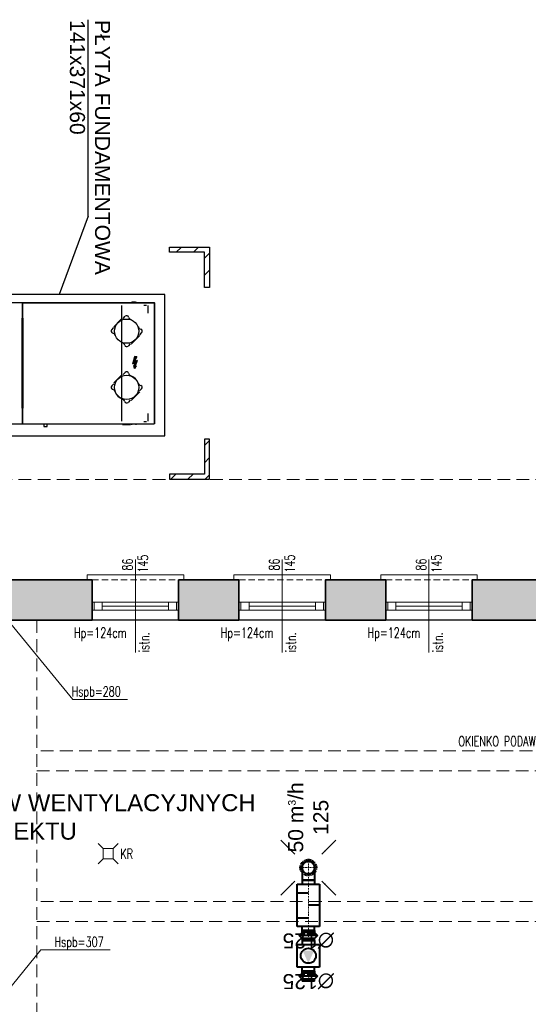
# Model space of a CAD drawing. Header units: millimetres. Extents: x 14400 to 93787, y -21104 to 39413.
# Tile 200 of 256: x 24155 to 24661, y 17543 to 18523. Entities that reach past the tile are written whole.
import ezdxf
from ezdxf.lldxf.tags import DXFTag

# ---------------------------------------------------------------- set-up
doc = ezdxf.new("R2010")
doc.units = ezdxf.units.MM
for name, pattern in [('DASHDOT', [25.4, 12.7, -6.35, 0, -6.35]), ('DASHED', [0.75, 0.5, -0.25]), ('HIDDEN', [9.525, 6.35, -3.175])]:
    doc.linetypes.add(name, pattern=pattern)
for name, color, linetype, lineweight in [('!MODUS_ARMATURA', 6, 'Continuous', 9), ('!MODUS_HATCH_ŚCIANA', 254, 'Continuous', 9), ('__MODUS_ŚCIANY', 2, 'Continuous', 35), ('Cienka', 3, 'Continuous', 9), ('FL_WENTYLACJA', 7, 'Continuous', 50), ('FLUID-SW', 3, 'Continuous', 40), ('FLUID-SW-SYM', 7, 'Continuous', 0), ('FLUID-WYSW', 3, 'Continuous', 40), ('Okna', 3, 'Continuous', 13), ('Opis', 8, 'Continuous', 13), ('Widok', 1, 'Continuous', 15)]:
    doc.layers.add(name, color=color, linetype=linetype, lineweight=lineweight)
for name, color, linetype in [('04818', 7, 'Continuous'), ('04820_01', 7, 'Continuous'), ('05008_02', 7, 'Continuous'), ('05289_01', 7, 'Continuous'), ('05290_01', 7, 'Continuous'), ('05290_02', 7, 'Continuous'), ('05293', 7, 'Continuous'), ('__10.2.9.10_UTP_', 7, 'Continuous'), ('Default', 7, 'Continuous'), ('DV1_Default', 7, 'Continuous'), ('DV1_Predefinito', 7, 'Continuous'), ('FL_KOTLOWNIA', 7, 'Continuous'), ('FLUID-SW-150-ARRGR', 7, 'Continuous'), ('FLUID-WYSW-150-DIM', 7, 'Continuous'), ('FLUID-WYSW-SYM', 7, 'Continuous'), ('GSD60120VAB_GSD6', 7, 'Continuous')]:
    doc.layers.add(name, color=color, linetype=linetype)
doc.styles.add('ARCHETYP', font='romans.shx', dxfattribs={"height": 15})
doc.styles.add('FDBES', font='arial.ttf')
doc.styles.get("Standard").update_dxf_attribs({"font": 'arial.ttf'})
tags = doc.linetypes.add('HIDDEN2', pattern=[4.7625, 3.175, -1.5875]).pattern_tags.tags
tags[6:7] = [DXFTag(74, 4), DXFTag(75, 0), DXFTag(340, '0'), DXFTag(46, 0.0), DXFTag(50, 0.0), DXFTag(44, 0.0), DXFTag(45, 0.0)]
tags[4:5] = [DXFTag(74, 4), DXFTag(75, 0), DXFTag(340, '0'), DXFTag(46, 0.0), DXFTag(50, 0.0), DXFTag(44, 0.0), DXFTag(45, 0.0)]
doc.dimstyles.new('FDBES', dxfattribs={"dimscale": 50, "dimtxt": 4, "dimasz": 2.5, "dimexe": 0.8, "dimexo": 2, "dimgap": 1, "dimtad": 1, "dimdsep": 46, "dimtxsty": 'FDBES', "dimcen": 2.5, "dimclrd": 4, "dimclre": 5, "dimadec": 0, "dimazin": 0, "dimtfac": 1, "dimtmove": 0, "dimatfit": 3, "dimfxl": 1, "dimarcsym": 0})
pattern_1 = [(45, (23701.664, 17410.873), (-8.48528, 8.48528), [])]

# ---------------------------------------------------------------- blocks, each defined once
blk = doc.blocks.new('A$C50044AAD')
for points in [[(-5, 0), (-10, 5)], [(5, 0), (10, 5)], [(-5, -10), (-10, -15)], [(5, -10), (10, -15)]]:
    blk.add_lwpolyline(points)
blk.add_lwpolyline([(-5, 0), (5, 0), (5, -10), (-5, -10)], close=True)
blk = doc.blocks.new('*U581')
at = {"color": 0, "linetype": 'ByBlock', "lineweight": -2}
for p, q in [((-210, 112.5), (210, 112.5)), ((-210, -112.5), (-210, 112.5)), ((210, 112.5), (210, -112.5)), ((-250, 62.5), (-210, 62.5)), ((250, 62.5), (210, 62.5)), ((-250, -62.5), (-210, -62.5)), ((250, -62.5), (210, -62.5)), ((210, -112.5), (-210, -112.5))]:
    blk.add_line(p, q, dxfattribs=at)
at = {"linetype": 'Continuous'}
for p, q in [((0, 112.5), (0, 0)), ((-125, -112.5), (-125, 0)), ((125, -112.5), (125, 0))]:
    blk.add_line(p, q, dxfattribs=at)
at = {"linetype": 'Continuous', "lineweight": -2}
for p, q in [((-250, -62.5), (-250, 62.5)), ((250, 62.5), (250, -62.5))]:
    blk.add_line(p, q, dxfattribs=at)
at = {"layer": 'FLUID-SW-SYM', "linetype": 'DASHDOT'}
blk.add_line((-250, 0), (250, 0), dxfattribs=at)
blk = doc.blocks.new('*U584')
at = {"color": 0, "linetype": 'ByBlock', "lineweight": -2}
for p, q in [((-31.25, 62.5), (93.75, 62.5)), ((-31.25, -62.5), (93.75, -62.5))]:
    blk.add_line(p, q, dxfattribs=at)
at = {"linetype": 'Continuous', "lineweight": -2}
blk.add_line((93.75, 62.5), (93.75, -62.5), dxfattribs=at)
at = {"color": 0, "linetype": 'ByBlock', "lineweight": -2}
blk.add_ellipse((-31.25, 0), major_axis=(0, 62.5), ratio=1, start_param=0, end_param=3.1415927, dxfattribs=at)
at = {"linetype": 'DASHED'}
blk.add_ellipse((-31.25, 0), major_axis=(0, 62.5), ratio=1, start_param=3.1415927, end_param=6.2831853, dxfattribs=at)
at = {"layer": 'FLUID-SW-SYM', "linetype": 'DASHDOT'}
for p, q in [((-93.75, 0), (93.75, 0)), ((-31.25, -62.5), (-31.25, 62.5))]:
    blk.add_line(p, q, dxfattribs=at)
blk = doc.blocks.new('*U583')
at = {"linetype": 'DASHED'}
blk.add_circle((0, 0), 80, dxfattribs=at)
at = {"color": 0, "linetype": 'ByBlock', "lineweight": -2}
blk.add_circle((0, 0), 62.5, dxfattribs=at)
blk = doc.blocks.new('*U582')
at = {"color": 0, "linetype": 'ByBlock', "lineweight": -2}
blk.add_circle((0, 0), 62.5, dxfattribs=at)
blk = doc.blocks.new('*U580')
at = {"linetype": 'Continuous', "lineweight": -2}
for p, q in [((-50, -62.5), (-50, 62.5)), ((50, 62.5), (50, -62.5))]:
    blk.add_line(p, q, dxfattribs=at)
at = {"color": 0, "linetype": 'ByBlock', "lineweight": -2}
for p, q in [((-50, 62.5), (-30, 62.5)), ((-30, 62.5), (0, 92.5)), ((-30, 62.5), (-30, -62.5)), ((0, 92.5), (30, 62.5)), ((50, 62.5), (30, 62.5)), ((30, 62.5), (30, -62.5)), ((-30, -62.5), (-50, -62.5)), ((0, -92.5), (-30, -62.5)), ((30, -62.5), (0, -92.5)), ((30, -62.5), (50, -62.5))]:
    blk.add_line(p, q, dxfattribs=at)
at = {"linetype": 'Continuous'}
blk.add_line((0, 92.5), (0, -92.5), dxfattribs=at)
at = {"layer": 'FLUID-SW-SYM', "linetype": 'DASHDOT'}
blk.add_line((-50, 0), (50, 0), dxfattribs=at)
blk = doc.blocks.new('*U579')
at = {"color": 0, "linetype": 'ByBlock', "lineweight": -2}
for p, q in [((-112.5, 112.5), (112.5, 112.5)), ((-112.5, -112.5), (-112.5, 112.5)), ((112.5, 112.5), (112.5, -112.5)), ((-152.5, 62.5), (-112.5, 62.5)), ((152.5, 62.5), (112.5, 62.5)), ((-152.5, -62.5), (-112.5, -62.5)), ((152.5, -62.5), (112.5, -62.5)), ((112.5, -112.5), (-112.5, -112.5))]:
    blk.add_line(p, q, dxfattribs=at)
at = {"linetype": 'Continuous', "lineweight": -2}
for p, q in [((-152.5, -62.5), (-152.5, 62.5)), ((152.5, 62.5), (152.5, -62.5))]:
    blk.add_line(p, q, dxfattribs=at)
at = {"linetype": 'Continuous'}
blk.add_circle((0, 0), 75, dxfattribs=at)
blk.add_solid([(-49.6, 56.2), (75, 0), (-49.6, -56.2)], dxfattribs=at)
blk = doc.blocks.new('*U578')
at = {"linetype": 'Continuous', "lineweight": -2}
for p, q in [((-50, -62.5), (-50, 62.5)), ((50, 62.5), (50, -62.5))]:
    blk.add_line(p, q, dxfattribs=at)
at = {"color": 0, "linetype": 'ByBlock', "lineweight": -2}
for p, q in [((-50, 62.5), (-30, 62.5)), ((-30, 62.5), (0, 92.5)), ((-30, 62.5), (-30, -62.5)), ((0, 92.5), (30, 62.5)), ((50, 62.5), (30, 62.5)), ((30, 62.5), (30, -62.5)), ((-30, -62.5), (-50, -62.5)), ((0, -92.5), (-30, -62.5)), ((30, -62.5), (0, -92.5)), ((30, -62.5), (50, -62.5))]:
    blk.add_line(p, q, dxfattribs=at)
at = {"linetype": 'Continuous'}
blk.add_line((0, 92.5), (0, -92.5), dxfattribs=at)
at = {"layer": 'FLUID-WYSW-SYM', "linetype": 'DASHDOT'}
blk.add_line((-50, 0), (50, 0), dxfattribs=at)
blk = doc.blocks.new('Blocco4')
at = {"layer": 'Default', "linetype": 'Continuous'}
blk.add_hatch(color=7, dxfattribs=at).paths.add_polyline_path([(-5.2, -58.3), (22.1, -3.7), (0, 0), (-18, -74.5), (4.4, -59.4), (-1.7, -95), (-7.7, -90.9), (-3.4, -120), (12.9, -95.5), (5.7, -96.7), (24.5, -40)])
at = {"layer": 'Default', "color": 7, "linetype": 'Continuous'}
for p, q in [((0, 0), (-18, -74.5)), ((0, 0), (22.1, -3.7)), ((0, 0), (22.1, -3.7)), ((22.1, -3.7), (0, 0)), ((-18, -74.5), (0, 0)), ((-18, -74.5), (0, 0)), ((4.4, -59.4), (-18, -74.5)), ((4.4, -59.4), (-18, -74.5)), ((-18, -74.5), (4.4, -59.4)), ((-7.7, -90.9), (-1.7, -95)), ((-3.4, -120), (-7.7, -90.9)), ((-3.4, -120), (-7.7, -90.9)), ((-7.7, -90.9), (-1.7, -95)), ((-1.7, -95), (-7.7, -90.9)), ((-7.7, -90.9), (-3.4, -120)), ((22.1, -3.7), (-5.2, -58.3)), ((22.1, -3.7), (-5.2, -58.3)), ((-5.2, -58.3), (22.1, -3.7)), ((-5.2, -58.3), (24.5, -40)), ((-5.2, -58.3), (24.5, -40)), ((24.5, -40), (-5.2, -58.3)), ((12.9, -95.5), (-3.4, -120)), ((12.9, -95.5), (-3.4, -120)), ((-3.4, -120), (12.9, -95.5)), ((-1.7, -95), (4.4, -59.4)), ((-1.7, -95), (4.4, -59.4)), ((4.4, -59.4), (-1.7, -95)), ((5.7, -96.7), (24.5, -40)), ((24.5, -40), (5.7, -96.7)), ((5.7, -96.7), (24.5, -40)), ((5.7, -96.7), (12.9, -95.5)), ((5.7, -96.7), (12.9, -95.5)), ((12.9, -95.5), (5.7, -96.7))]:
    blk.add_line(p, q, dxfattribs=at)

msp = doc.modelspace()

# ---------------------------------------------------------------- hatches: boundary and pattern name
at = {"layer": '!MODUS_HATCH_ŚCIANA', "ltscale": 2}
h = msp.add_hatch(color=8, dxfattribs=at)
h.dxf.hatch_style = 1
h.paths.add_polyline_path([(24227.18233, 17965.36372), (24117.18233, 17965.36372), (24117.18233, 17925.36372), (24227.18233, 17925.36372)])
h = msp.add_hatch(color=8, dxfattribs=at)
h.dxf.hatch_style = 1
h.paths.add_polyline_path([(24373.18233, 17965.36372), (24313.18233, 17965.36372), (24313.18233, 17925.36372), (24373.18233, 17925.36372)])
h = msp.add_hatch(color=8, dxfattribs=at)
h.dxf.hatch_style = 1
h.paths.add_polyline_path([(24519.18233, 17965.36372), (24459.18233, 17965.36372), (24459.18233, 17925.36372), (24519.18233, 17925.36372)])
h = msp.add_hatch(color=8, dxfattribs=at)
h.dxf.hatch_style = 1
h.paths.add_polyline_path([(24769.18233, 17965.36372), (24605.18233, 17965.36372), (24605.18233, 17925.36372), (24733.18233, 17925.36372), (24733.18233, 17835.36372), (24748.18233, 17835.36372), (24748.18233, 17925.36372), (24769.18233, 17925.36372)])
at = {"layer": 'DV1_Predefinito', "linetype": 'Continuous'}
h = msp.add_hatch(dxfattribs=at)
h.set_pattern_fill('LINE', scale=3.779528, angle=45, style=0)
h.set_pattern_definition(pattern_1)
h.paths.add_polyline_path([(24344.01047, 18296.61318), (24304.01047, 18296.61318), (24304.01047, 18291.61318), (24339.01047, 18291.61318), (24339.01047, 18256.61318), (24344.01047, 18256.61318)])
h = msp.add_hatch(dxfattribs=at)
h.set_pattern_fill('LINE', scale=3.779528, angle=45, style=0)
h.set_pattern_definition(pattern_1)
h.paths.add_polyline_path([(24344.01047, 18105.61318), (24339.01047, 18105.61318), (24339.01047, 18070.61318), (24304.01047, 18070.61318), (24304.01047, 18065.61318), (24344.01047, 18065.61318)])

# ---------------------------------------------------------------- linework, layer by layer
at = {"layer": '04818', "color": 7, "linetype": 'Continuous'}
for p, q in [((24048.01047, 18241.61318), (24158.01047, 18241.61318)), ((24158.01047, 18241.30318), (24048.01047, 18241.30318)), ((24158.01047, 18241.61318), (24158.01047, 18241.30318)), ((24158.01047, 18241.30318), (24158.01047, 18225.91338)), ((24157.70047, 18225.91338), (24157.70047, 18225.91318)), ((24157.70047, 18225.91338), (24158.01047, 18225.91338)), ((24157.70047, 18136.31318), (24157.70047, 18225.91318)), ((24158.01047, 18225.91318), (24157.70047, 18225.91318)), ((24158.01047, 18225.91318), (24158.01047, 18136.31318)), ((24157.70047, 18136.31318), (24157.70047, 18136.31298)), ((24158.01047, 18136.31318), (24157.70047, 18136.31318)), ((24157.70047, 18136.31298), (24158.01047, 18136.31298)), ((24158.01047, 18136.31298), (24158.01047, 18120.92318)), ((24048.01047, 18120.92318), (24158.01047, 18120.92318)), ((24158.01047, 18120.61318), (24048.01047, 18120.61318)), ((24158.01047, 18120.92318), (24158.01047, 18120.61318))]:
    msp.add_line(p, q, dxfattribs=at)
at = {"layer": '04820_01', "color": 7, "linetype": 'Continuous'}
for p, q in [((24158.01047, 18241.61318), (24158.01047, 18241.30318)), ((24158.01047, 18241.61318), (24288.86018, 18241.61318)), ((24158.01047, 18241.30318), (24288.70047, 18241.30318)), ((24158.01047, 18225.91338), (24158.01047, 18241.30318)), ((24288.86018, 18241.46318), (24288.70047, 18241.30318)), ((24288.86047, 18241.4629), (24288.70047, 18241.30318)), ((24288.70047, 18241.30318), (24288.70047, 18120.92318)), ((24288.86018, 18241.61318), (24288.86018, 18241.46318)), ((24289.01047, 18241.4629), (24288.86047, 18241.4629)), ((24289.01047, 18241.4629), (24289.01047, 18120.76347)), ((24158.32047, 18225.91338), (24158.01047, 18225.91338)), ((24158.01047, 18225.91318), (24158.32047, 18225.91318)), ((24158.01047, 18136.31318), (24158.01047, 18225.91318)), ((24158.32047, 18225.91318), (24158.32047, 18225.91338)), ((24158.32047, 18225.91318), (24158.32047, 18136.31318)), ((24158.01047, 18136.31318), (24158.32047, 18136.31318)), ((24158.01047, 18120.92318), (24158.01047, 18136.31298)), ((24158.32047, 18136.31298), (24158.01047, 18136.31298)), ((24158.32047, 18136.31298), (24158.32047, 18136.31318)), ((24158.01047, 18120.92318), (24288.70047, 18120.92318)), ((24158.01047, 18120.92318), (24158.01047, 18120.61318)), ((24288.86018, 18120.61318), (24158.01047, 18120.61318)), ((24288.86018, 18120.76318), (24288.70047, 18120.92318)), ((24288.86047, 18120.76347), (24288.70047, 18120.92318)), ((24288.86018, 18120.61318), (24288.86018, 18120.76318)), ((24289.01047, 18120.76347), (24288.86047, 18120.76347))]:
    msp.add_line(p, q, dxfattribs=at)
at = {"layer": '05008_02', "color": 7, "linetype": 'Continuous'}
for p, q in [((24179.01047, 18120.61318), (24179.01047, 18118.06318)), ((24179.01047, 18118.06318), (24182.31047, 18118.06318)), ((24182.31047, 18118.06318), (24182.31047, 18120.61318))]:
    msp.add_line(p, q, dxfattribs=at)
at = {"layer": '05289_01', "color": 7, "linetype": 'HIDDEN2'}
for p, q in [((24256.81047, 18123.52318), (24256.81047, 18238.70318)), ((24278.46047, 18239.01318), (24281.16047, 18239.01318)), ((24283.01047, 18231.01318), (24283.01047, 18238.70318)), ((24283.01047, 18123.52318), (24283.01047, 18131.21318)), ((24278.46047, 18123.21318), (24281.16047, 18123.21318))]:
    msp.add_line(p, q, dxfattribs=at)
at = {"layer": '05290_01', "color": 7, "linetype": 'Continuous'}
for p, q in [((24266.81047, 18120.61318), (24266.81047, 18120.36318)), ((24270.41047, 18120.36318), (24266.81047, 18120.36318)), ((24270.41047, 18120.61318), (24270.41047, 18120.36318))]:
    msp.add_line(p, q, dxfattribs=at)
for centre, start, end in [((24266.81047, 18122.05318), 238.43764299, 270), ((24270.41047, 18122.05318), 270, 301.56235701)]:
    msp.add_arc(centre, 1.69, start, end, dxfattribs=at)
at = {"layer": '05290_02', "color": 7, "linetype": 'Continuous'}
for p, q in [((24257.36047, 18120.37318), (24257.36047, 18120.61318)), ((24257.36047, 18120.37318), (24257.51047, 18120.37318)), ((24257.51047, 18120.37318), (24257.51047, 18120.61318)), ((24257.51075, 18120.37318), (24257.51075, 18120.61318)), ((24257.51075, 18120.37318), (24265.31018, 18120.37318)), ((24257.67047, 18120.06318), (24265.15047, 18120.06318)), ((24265.31018, 18120.37318), (24265.31018, 18120.61318)), ((24265.31047, 18120.37318), (24265.31047, 18120.61318)), ((24265.46047, 18120.37318), (24265.31047, 18120.37318)), ((24265.46047, 18120.37318), (24265.46047, 18120.61318))]:
    msp.add_line(p, q, dxfattribs=at)
for centre, radius, start, end in [((24257.67047, 18120.37318), 0.31, 180, 270), ((24257.67047, 18120.37318), 0.16, 180, 213.88983911), ((24265.15047, 18120.37318), 0.31, 270, 0), ((24265.15047, 18120.37318), 0.16, 337.5, 0)]:
    msp.add_arc(centre, radius, start, end, dxfattribs=at)
for points in [[(24257.51075, 18120.37318), (24257.52406, 18120.3326), (24257.53737, 18120.29204), (24257.56399, 18120.21706), (24257.5773, 18120.18267), (24257.60392, 18120.12529), (24257.61723, 18120.10231), (24257.64385, 18120.07125), (24257.65716, 18120.06318), (24257.67047, 18120.06318)], [(24265.15047, 18120.06318), (24265.16378, 18120.06318), (24265.17709, 18120.07125), (24265.20371, 18120.10231), (24265.21701, 18120.12529), (24265.24363, 18120.18267), (24265.25694, 18120.21706), (24265.28356, 18120.29204), (24265.29687, 18120.3326), (24265.31018, 18120.37318)]]:
    msp.add_open_spline(points, degree=3, knots=[0, 0, 0, 0, 0.25, 0.25, 0.5, 0.5, 0.75, 0.75, 1, 1, 1, 1], dxfattribs=at)
at = {"layer": '05293', "color": 7, "linetype": 'Continuous'}
for p, q in [((24270.41047, 18241.86318), (24266.81047, 18241.86318)), ((24266.81047, 18241.61318), (24266.81047, 18241.86318)), ((24270.41047, 18241.61318), (24270.41047, 18241.86318))]:
    msp.add_line(p, q, dxfattribs=at)
for centre, start, end in [((24266.81047, 18240.17318), 90, 121.56235701), ((24270.41047, 18240.17318), 58.43764299, 90)]:
    msp.add_arc(centre, 1.69, start, end, dxfattribs=at)
at = {"layer": '__10.2.9.10_UTP_', "color": 7, "linetype": 'HIDDEN2'}
for p, q in [((24248.57041, 18217.56796), (24257.05569, 18226.05324)), ((24257.9714, 18225.87293), (24260.09625, 18227.99778)), ((24246.62587, 18214.5274), (24248.75072, 18216.65225)), ((24274.45052, 18208.65841), (24265.96524, 18200.17313)), ((24276.39506, 18211.69897), (24274.27021, 18209.57411)), ((24265.04954, 18200.35344), (24262.92468, 18198.22859))]:
    msp.add_line(p, q, dxfattribs=at)
msp.add_circle((24261.51047, 18213.11318), 12.09152, dxfattribs=at)
for centre, radius, start, end in [((24261.51047, 18226.58357), 2, 16.40041068, 135), ((24267.07448, 18228.22119), 3.8, 196.40041068, 249.78214517), ((24276.61847, 18218.67719), 3.8, 200.21785483, 253.59958932), ((24248.04008, 18213.11318), 2, 135, 253.59958932), ((24246.40246, 18207.54917), 3.8, 20.21785483, 73.59958932), ((24274.98085, 18213.11318), 2, 315, 73.59958932), ((24255.94646, 18198.00518), 3.8, 16.40041068, 69.78214517), ((24261.51047, 18199.6428), 2, 196.40041068, 315)]:
    msp.add_arc(centre, radius, start, end, dxfattribs=at)
at = {"layer": '__MODUS_ŚCIANY', "color": 8}
for points in [[(24227.18233, 17925.36372), (24117.18233, 17925.36372), (24117.18233, 17965.36372), (24227.18233, 17965.36372)], [(24313.18233, 17965.36372), (24373.18233, 17965.36372), (24373.18233, 17925.36372), (24313.18233, 17925.36372)], [(24459.18233, 17965.36372), (24519.18233, 17965.36372), (24519.18233, 17925.36372), (24459.18233, 17925.36372)]]:
    msp.add_lwpolyline(points, close=True, dxfattribs=at)
msp.add_lwpolyline([(24733.18233, 17925.36372), (24605.18233, 17925.36372), (24605.18233, 17965.36372), (24769.18233, 17965.36372)], dxfattribs=at)
at = {"layer": 'Cienka', "color": 8, "linetype": 'HIDDEN', "ltscale": 2}
for points in [[(24172.18233, 17925.36372), (24172.18233, 15720.36372)], [(24722.18233, 17795.36372), (24172.18233, 17795.36372)], [(24172.18233, 17775.36372), (24722.18233, 17775.36372)], [(24722.18233, 17645.36372), (24172.18233, 17645.36372)], [(24172.18233, 17625.36372), (24722.18233, 17625.36372)]]:
    msp.add_lwpolyline(points, dxfattribs=at)
at = {"layer": 'DEFPOINTS', "color": 8}
msp.add_lwpolyline([(23577.18233, 17925.36372), (23577.18233, 17555.36372), (24142.18233, 17555.36372), (24142.18233, 17390.36372), (24733.18233, 17390.36372), (24733.18233, 17925.36372), (23577.18233, 17925.36372)], dxfattribs=at)
at = {"layer": 'DV1_Predefinito', "color": 7, "linetype": 'Continuous'}
for p, q in [((24304.01047, 18296.61318), (24344.01047, 18296.61318)), ((24304.01047, 18291.61318), (24304.01047, 18296.61318)), ((24344.01047, 18296.61318), (24344.01047, 18256.61318)), ((24339.01047, 18291.61318), (24304.01047, 18291.61318)), ((24339.01047, 18256.61318), (24339.01047, 18291.61318)), ((24344.01047, 18256.61318), (24339.01047, 18256.61318)), ((24339.01047, 18105.61318), (24339.01047, 18070.61318)), ((24344.01047, 18105.61318), (24339.01047, 18105.61318)), ((24344.01047, 18065.61318), (24344.01047, 18105.61318)), ((24304.01047, 18070.61318), (24304.01047, 18065.61318)), ((24339.01047, 18070.61318), (24304.01047, 18070.61318)), ((24304.01047, 18065.61318), (24344.01047, 18065.61318))]:
    msp.add_line(p, q, dxfattribs=at)
at = {"layer": 'FL_KOTLOWNIA'}
for q in [(24223.161, 18523.25091), (24194.47644, 18249.75925)]:
    msp.add_line((24223.161, 18327.53172), q, dxfattribs=at)
at = {"layer": 'FL_KOTLOWNIA', "color": 7, "lineweight": 30}
msp.add_lwpolyline([(24299.49114, 18108.75925), (24299.49114, 18249.75925), (23928.49114, 18249.75925), (23928.49114, 18108.75925)], close=True, dxfattribs=at)
at = {"layer": 'GSD60120VAB_GSD6', "color": 7, "linetype": 'HIDDEN2'}
for p, q in [((24248.57041, 18161.56796), (24257.05569, 18170.05324)), ((24257.9714, 18169.87293), (24260.09625, 18171.99778)), ((24246.62587, 18158.5274), (24248.75072, 18160.65225)), ((24274.45052, 18152.65841), (24265.96524, 18144.17313)), ((24276.39506, 18155.69897), (24274.27021, 18153.57411)), ((24265.04954, 18144.35344), (24262.92468, 18142.22859))]:
    msp.add_line(p, q, dxfattribs=at)
msp.add_circle((24261.51047, 18157.11318), 12.09152, dxfattribs=at)
for centre, radius, start, end in [((24261.51047, 18170.58357), 2, 16.40041068, 135), ((24267.07448, 18172.22119), 3.8, 196.40041068, 249.78214517), ((24261.51047, 18157.11318), 12.3, 20.21785483, 69.78214517), ((24248.04008, 18157.11318), 2, 135, 253.59958932), ((24276.61847, 18162.67719), 3.8, 200.21785483, 253.59958932), ((24274.98085, 18157.11318), 2, 315, 73.59958932), ((24246.40246, 18151.54917), 3.8, 20.21785483, 73.59958932), ((24261.51047, 18157.11318), 12.3, 200.21785483, 249.78214517), ((24255.94646, 18142.00518), 3.8, 16.40041068, 69.78214517), ((24261.51047, 18143.6428), 2, 196.40041068, 315)]:
    msp.add_arc(centre, radius, start, end, dxfattribs=at)
at = {"layer": 'Okna', "color": 8}
for points in [[(24270.18233, 17985.67241), (24270.18233, 17893.05503)], [(24416.18233, 17985.67241), (24416.18233, 17893.05503)], [(24562.18233, 17985.67241), (24562.18233, 17893.05503)]]:
    msp.add_lwpolyline(points, dxfattribs=at)
at = {"layer": 'Okna', "color": 8, "ltscale": 2}
for points in [[(24227.18233, 17943.36372), (24313.18233, 17943.36372)], [(24373.18233, 17943.36372), (24459.18233, 17943.36372)], [(24519.18233, 17943.36372), (24605.18233, 17943.36372)], [(24227.18233, 17935.36372), (24313.18233, 17935.36372)], [(24237.18233, 17939.36372), (24303.18233, 17939.36372)], [(24373.18233, 17935.36372), (24459.18233, 17935.36372)], [(24383.18233, 17939.36372), (24449.18233, 17939.36372)], [(24519.18233, 17935.36372), (24605.18233, 17935.36372)], [(24529.18233, 17939.36372), (24595.18233, 17939.36372)]]:
    msp.add_lwpolyline(points, dxfattribs=at)
for points in [[(24229.18233, 17943.36372), (24237.18233, 17943.36372), (24237.18233, 17935.36372), (24229.18233, 17935.36372)], [(24303.18233, 17943.36372), (24311.18233, 17943.36372), (24311.18233, 17935.36372), (24303.18233, 17935.36372)], [(24375.18233, 17943.36372), (24383.18233, 17943.36372), (24383.18233, 17935.36372), (24375.18233, 17935.36372)], [(24449.18233, 17943.36372), (24457.18233, 17943.36372), (24457.18233, 17935.36372), (24449.18233, 17935.36372)], [(24521.18233, 17943.36372), (24529.18233, 17943.36372), (24529.18233, 17935.36372), (24521.18233, 17935.36372)], [(24595.18233, 17943.36372), (24603.18233, 17943.36372), (24603.18233, 17935.36372), (24595.18233, 17935.36372)]]:
    msp.add_lwpolyline(points, close=True, dxfattribs=at)
at = {"layer": 'Opis', "color": 8}
for points in [[(24143.38586, 17925.36372), (24207.79983, 17846.36461), (24262.25121, 17846.36461)], [(24142.18233, 17555.36372), (24176.13235, 17597.00097), (24245.15874, 17597.00097)]]:
    msp.add_lwpolyline(points, dxfattribs=at)
at = {"layer": 'Widok', "color": 8, "linetype": 'HIDDEN', "ltscale": 2}
msp.add_lwpolyline([(23487.18233, 16446.36372), (23487.18233, 18065.36372), (25317.18233, 18065.36372)], dxfattribs=at)
at = {"layer": 'Widok', "color": 8}
for points in [[(24227.18233, 17965.36372), (24222.18233, 17965.36372), (24222.18233, 17970.36372), (24318.18233, 17970.36372), (24318.18233, 17965.36372), (24313.18233, 17965.36372)], [(24373.18233, 17965.36372), (24368.18233, 17965.36372), (24368.18233, 17970.36372), (24464.18233, 17970.36372), (24464.18233, 17965.36372), (24459.18233, 17965.36372)], [(24519.18233, 17965.36372), (24514.18233, 17965.36372), (24514.18233, 17970.36372), (24610.18233, 17970.36372), (24610.18233, 17965.36372), (24605.18233, 17965.36372)], [(24227.18233, 17925.36372), (24313.18233, 17925.36372)], [(24373.18233, 17925.36372), (24459.18233, 17925.36372)], [(24519.18233, 17925.36372), (24605.18233, 17925.36372)]]:
    msp.add_lwpolyline(points, dxfattribs=at)
at = {"layer": 'Widok', "color": 8, "linetype": 'HIDDEN'}
for points in [[(24227.18233, 17965.36372), (24313.18233, 17965.36372)], [(24373.18233, 17965.36372), (24459.18233, 17965.36372)], [(24519.18233, 17965.36372), (24605.18233, 17965.36372)]]:
    msp.add_lwpolyline(points, dxfattribs=at)

# ---------------------------------------------------------------- block references
at = {"layer": '!MODUS_ARMATURA', "color": 8, "rotation": 270}
msp.add_blockref('A$C50044AAD', (24248.18233, 17692.86372, 0), dxfattribs=at)
at = {"layer": 'DV1_Default', "color": 7, "xscale": 0.1, "yscale": 0.1, "zscale": 0.1}
msp.add_blockref('Blocco4', (24269.49893, 18188.01604), dxfattribs=at)
at = {"layer": 'FLUID-SW', "linetype": 'Continuous'}
for name, p, xscale, yscale, zscale, rotation in [('*U583', (24442.19202, 17678.95425), 0.1000000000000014, 0.1000000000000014, 0.1000000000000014, 90), ('*U584', (24442.19202, 17675.82925), 0.09999999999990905, 0.09999999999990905, 0.09999999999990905, 270.0000000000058), ('*U582', (24442.19202, 17678.95425), 0.09999999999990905, 0.09999999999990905, 0.09999999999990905, 90), ('*U581', (24442.19202, 17641.45425, 0), 0.1000000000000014, 0.1000000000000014, 0.1000000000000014, 270.0000000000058), ('*U580', (24442.19202, 17611.45425), 0.1000000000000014, 0.1000000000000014, 0.1000000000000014, 270.0000000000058)]:
    msp.add_blockref(name, p, dxfattribs=dict(at, xscale=xscale, yscale=yscale, zscale=zscale, rotation=rotation))
at = {"layer": 'FLUID-WYSW', "linetype": 'Continuous', "xscale": 0.1, "yscale": 0.1, "zscale": 0.1, "rotation": 270.0000000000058}
for name, p in [('*U579', (24442.19202, 17591.20425)), ('*U578', (24442.19202, 17570.95425))]:
    msp.add_blockref(name, p, dxfattribs=at)

# ---------------------------------------------------------------- texts
at = {"layer": 'FL_KOTLOWNIA', "insert": (24245.03347, 18522.93265), "char_height": 15, "width": 430.3612528, "attachment_point": 1, "rotation": 270}
msp.add_mtext('PŁYTA FUNDAMENTOWA\\P141x371x60', dxfattribs=at)
at = {"layer": 'FL_WENTYLACJA', "color": 1, "insert": (23804.95739, 17752.09344), "char_height": 16.9704378, "attachment_point": 1}
msp.add_mtext_dynamic_manual_height_columns('ROZPROWADZENIE KANAŁÓW WENTYLACYJNYCH\\P W NASTEPNYM ETAPIE PROJEKTU', width=5584.7583812, gutter_width=84.85219, heights=[0], dxfattribs=at)
at = {"layer": 'FLUID-SW-150-ARRGR', "insert": (24442.19202, 17729.00285), "char_height": 15, "attachment_point": 5, "rotation": 90, "style": 'FDBES'}
msp.add_mtext('50 m{\\A2;\\H0.5x;3}/h\\P125', dxfattribs=at)
at = {"layer": 'FLUID-WYSW-150-DIM', "char_height": 15, "attachment_point": 5, "rotation": 180, "style": 'FDBES'}
for insert in [(24442.19202, 17606.45425), (24442.19202, 17565.95425)]:
    msp.add_mtext('∅125\\P', dxfattribs=dict(at, insert=insert))
at = {"layer": 'Opis', "color": 8, "style": 'ARCHETYP', "width": 0.7}
for s, rotation, p in [('86', 90, (24267.3787, 17974.75018)), ('145', 90, (24282.68074, 17972.66895)), ('86', 90, (24413.3787, 17974.75018)), ('145', 90, (24428.68074, 17972.66895)), ('86', 90, (24559.3787, 17974.75018)), ('145', 90, (24574.68074, 17972.66895)), ('Hp=124cm', 0.00000004, (24209.05024, 17907.90153)), ('istn.', 90, (24283.89612, 17893.32928)), ('Hp=124cm', 0.00000004, (24355.05024, 17907.90153)), ('istn.', 90, (24429.89612, 17893.32928)), ('Hp=124cm', 0.00000004, (24501.05024, 17907.90153)), ('istn.', 90, (24575.89612, 17893.32928)), ('Hspb=280', 0.00000004, (24206.76113, 17849.37886)), ('OKIENKO PODAWCZE', 0.00000004, (24591.32606, 17799.74485)), ('KR', 0.00000004, (24255.27853, 17687.67662)), ('Hspb=307', 0.00000004, (24189.66867, 17600.01522))]:
    msp.add_text(s, height=10, rotation=rotation, dxfattribs=at).set_placement(p)

# ---------------------------------------------------------------- leaders
at = {"layer": 'FLUID-SW-150-ARRGR'}
for points in [[(24428.87096, 17692.27532), (24414.72882, 17706.41745)], [(24455.51309, 17692.27532), (24469.65523, 17706.41745)], [(24428.87096, 17665.63318), (24414.72882, 17651.49105)], [(24455.51309, 17665.63318), (24469.65523, 17651.49105)]]:
    msp.add_leader(points, dimstyle='FDBES', override={"dimscale": 2, "dimclrd": 256}, dxfattribs=at)

doc.saveas('drawing.dxf')
